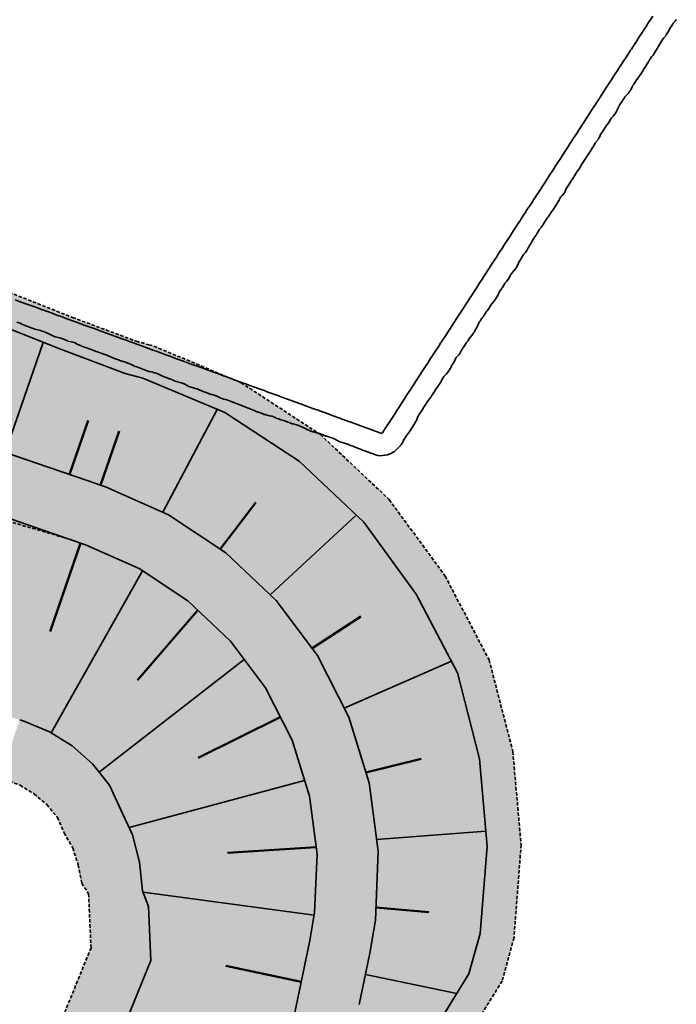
# Model space of a CAD drawing. Header units: metres. Extents: x 203098 to 221755, y 395694 to 403071.
# Tile 24 of 72: x 203808 to 203856, y 396013 to 396085. Entities that reach past the tile are written whole.
import ezdxf

# ---------------------------------------------------------------- set-up
doc = ezdxf.new("R2010")
doc.units = ezdxf.units.M
doc.linetypes.add('DASHED2', pattern=[0.375, 0.25, -0.125])
doc.layers.add('C3D-CORRIDOR', color=7, linetype='Continuous')
for name, color, linetype, lineweight in [('N-WA-GR-GRAS-V', 61, 'Continuous', 18), ('N-WA-GW-DIJK_KRUIN_BINNEN-G', 90, 'Continuous', 35), ('N-WA-GW-DIJK_KRUIN_BUITEN-G', 90, 'Continuous', 35), ('N-WA-GW-DIJK_TEEN_BINNEN-G', 90, 'Continuous', 35), ('N-WA-GW-DIJK_TEEN_BUITEN-G', 90, 'Continuous', 35), ('N-WA-GW-TALUD_KRUIN-G', 90, 'Continuous', 35), ('N-WA-GW-TALUD_TEEN-G', 90, 'Continuous', 35), ('N-WA-KG-ONDERHOUDGRENS_WATERSCHAP-G', 170, 'DASHED2', 35), ('N-WA-VH-VERHARDING_GRASBETONSTEEN-V', 75, 'Continuous', 18)]:
    doc.layers.add(name, color=color, linetype=linetype, lineweight=lineweight)

msp = doc.modelspace()

# ---------------------------------------------------------------- hatches: boundary and pattern name
at = {"layer": 'N-WA-GR-GRAS-V', "linetype": 'Continuous', "lineweight": 18}
for points in [[(203747.41, 396080.778), (203749.181, 396081.486), (203754.303, 396081.005), (203759.007, 396079.309), (203763.654, 396077.447), (203768.355, 396075.742), (203773.078, 396074.101), (203777.775, 396072.384), (203782.448, 396070.597), (203787.176, 396068.972), (203791.97, 396067.536), (203796.712, 396065.95), (203801.452, 396064.358), (203806.13, 396062.586), (203810.781, 396060.737), (203815.467, 396058.989), (203816.388, 396058.728), (203813.651, 396050.774), (203812.748, 396051.085), (203808.02, 396052.712), (203803.292, 396054.338), (203798.564, 396055.965), (203793.836, 396057.592), (203789.108, 396059.219), (203784.38, 396060.846), (203779.652, 396062.472), (203774.924, 396064.099), (203770.196, 396065.726), (203765.468, 396067.353), (203760.74, 396068.979), (203756.012, 396070.606), (203751.284, 396072.233), (203746.556, 396073.86), (203745.191, 396074.329), (203747.41, 396080.778)], [(203745.191, 396074.329), (203746.556, 396073.86), (203751.284, 396072.233), (203756.012, 396070.606), (203760.74, 396068.979), (203765.468, 396067.353), (203770.196, 396065.726), (203774.924, 396064.099), (203779.652, 396062.472), (203784.38, 396060.846), (203789.108, 396059.219), (203793.836, 396057.592), (203798.564, 396055.965), (203803.292, 396054.338), (203808.02, 396052.712), (203812.748, 396051.085), (203813.651, 396050.774), (203812.919, 396048.647), (203812.016, 396048.957), (203807.288, 396050.584), (203802.56, 396052.211), (203797.832, 396053.838), (203793.104, 396055.464), (203788.376, 396057.091), (203783.648, 396058.718), (203778.92, 396060.345), (203774.192, 396061.972), (203769.464, 396063.598), (203764.736, 396065.225), (203760.008, 396066.852), (203755.28, 396068.479), (203750.552, 396070.105), (203745.824, 396071.732), (203744.459, 396072.202), (203745.191, 396074.329)], [(203744.459, 396072.202), (203745.824, 396071.732), (203750.552, 396070.105), (203755.28, 396068.479), (203760.008, 396066.852), (203764.736, 396065.225), (203769.464, 396063.598), (203774.192, 396061.972), (203778.92, 396060.345), (203783.648, 396058.718), (203788.376, 396057.091), (203793.104, 396055.464), (203797.832, 396053.838), (203802.56, 396052.211), (203807.288, 396050.584), (203812.016, 396048.957), (203812.919, 396048.647), (203812.187, 396046.519), (203811.284, 396046.83), (203806.556, 396048.457), (203801.828, 396050.083), (203797.1, 396051.71), (203792.372, 396053.337), (203787.644, 396054.964), (203782.916, 396056.59), (203778.188, 396058.217), (203773.46, 396059.844), (203768.732, 396061.471), (203764.004, 396063.097), (203759.276, 396064.724), (203754.548, 396066.351), (203749.82, 396067.978), (203745.092, 396069.605), (203743.727, 396070.074), (203744.459, 396072.202)], [(203816.389, 396058.727), (203816.765, 396058.629), (203822.782, 396056.114), (203828.255, 396052.541), (203833.007, 396048.046), (203836.86, 396042.768), (203839.898, 396036.981), (203841.517, 396030.664), (203842.067, 396024.22), (203841.563, 396017.82), (203840.726, 396014.842), (203838.574, 396011.355), (203838.688, 396006.221), (203837.406, 396001.382), (203836.497, 395996.463), (203835.613, 395991.54), (203834.803, 395986.601), (203833.764, 395981.71), (203832.251, 395976.919), (203831.196, 395972.031), (203829.973, 395967.179), (203828.804, 395962.316), (203827.808, 395957.416), (203826.658, 395952.549), (203825.955, 395949.491), (203825.814, 395947.25), (203826.039, 395945.03), (203826.452, 395942.801), (203827.546, 395940.804), (203828.883, 395938.936), (203830.628, 395937.41), (203832.637, 395936.196), (203834.894, 395935.498), (203835.909, 395935.278), (203839.018, 395935.156), (203839.386, 395935.103), (203838.846, 395929.171), (203838.476, 395929.204), (203835.382, 395929.486), (203833.85, 395929.693), (203830.44, 395930.666), (203827.292, 395932.298), (203824.531, 395934.522), (203822.268, 395937.251), (203820.591, 395940.375), (203819.57, 395943.77), (203819.243, 395947.301), (203819.624, 395950.826), (203820.272, 395953.895), (203821.304, 395958.788), (203822.335, 395963.68), (203823.367, 395968.573), (203824.399, 395973.465), (203825.431, 395978.357), (203826.463, 395983.25), (203827.494, 395988.142), (203828.526, 395993.034), (203829.558, 395997.927), (203830.59, 396002.819), (203831.622, 396007.712), (203832.654, 396012.604), (203833.449, 396016.377), (203833.856, 396018.793), (203834.059, 396023.858), (203833.4, 396028.885), (203831.897, 396033.726), (203829.593, 396038.242), (203826.557, 396042.302), (203822.875, 396045.787), (203818.655, 396048.596), (203814.019, 396050.648), (203813.652, 396050.774), (203816.389, 396058.727)], [(203738.99, 396056.306), (203740.204, 396055.398), (203744.41, 396052.252), (203748.624, 396049.133), (203753.739, 396048.632), (203759.022, 396048.616), (203764.304, 396048.601), (203769.586, 396048.586), (203774.869, 396048.57), (203780.151, 396048.555), (203785.434, 396048.539), (203790.716, 396048.524), (203795.978, 396048.449), (203801.229, 396048.341), (203806.479, 396048.234), (203811.284, 396046.83), (203812.187, 396046.519), (203807.713, 396033.515), (203806.8, 396033.799), (203801.875, 396034.854), (203796.721, 396035.242), (203791.54, 396035.551), (203786.394, 396035.962), (203781.621, 396037.458), (203776.841, 396038.935), (203772.119, 396040.579), (203767.412, 396042.267), (203762.787, 396044.192), (203758.006, 396045.665), (203753.233, 396047.161), (203748.614, 396049.105), (203744.409, 396052.251), (203740.195, 396055.371), (203738.978, 396056.271), (203738.99, 396056.306)], [(203813.652, 396050.774), (203814.019, 396050.648), (203818.655, 396048.596), (203822.875, 396045.787), (203826.557, 396042.302), (203829.593, 396038.242), (203831.897, 396033.726), (203833.4, 396028.885), (203834.059, 396023.858), (203833.856, 396018.793), (203833.449, 396016.377), (203832.654, 396012.604), (203831.622, 396007.712), (203830.59, 396002.819), (203829.558, 395997.927), (203828.526, 395993.034), (203827.494, 395988.142), (203826.463, 395983.25), (203825.431, 395978.357), (203824.399, 395973.465), (203823.367, 395968.573), (203822.335, 395963.68), (203821.304, 395958.788), (203820.272, 395953.895), (203819.624, 395950.826), (203819.243, 395947.301), (203819.57, 395943.77), (203820.591, 395940.375), (203822.268, 395937.251), (203824.531, 395934.522), (203827.292, 395932.298), (203830.44, 395930.666), (203833.85, 395929.693), (203835.382, 395929.486), (203838.476, 395929.204), (203838.846, 395929.171), (203838.642, 395926.93), (203838.272, 395926.964), (203835.177, 395927.245), (203833.451, 395927.479), (203829.61, 395928.575), (203826.063, 395930.413), (203822.952, 395932.92), (203820.401, 395935.995), (203818.512, 395939.515), (203817.361, 395943.34), (203816.993, 395947.318), (203817.423, 395951.29), (203818.07, 395954.36), (203819.102, 395959.252), (203820.134, 395964.144), (203821.166, 395969.037), (203822.197, 395973.929), (203823.229, 395978.822), (203824.261, 395983.714), (203825.293, 395988.606), (203826.325, 395993.499), (203827.357, 395998.391), (203828.388, 396003.284), (203829.42, 396008.176), (203830.452, 396013.068), (203831.248, 396016.841), (203831.623, 396019.074), (203831.812, 396023.757), (203831.202, 396028.403), (203829.813, 396032.879), (203827.683, 396037.053), (203824.876, 396040.805), (203821.473, 396044.027), (203817.572, 396046.623), (203813.287, 396048.52), (203812.92, 396048.646), (203813.652, 396050.774)], [(203812.92, 396048.646), (203813.287, 396048.52), (203817.572, 396046.623), (203821.473, 396044.027), (203824.876, 396040.805), (203827.683, 396037.053), (203829.813, 396032.879), (203831.202, 396028.403), (203831.812, 396023.757), (203831.623, 396019.074), (203831.248, 396016.841), (203830.452, 396013.068), (203829.42, 396008.176), (203828.388, 396003.284), (203827.357, 395998.391), (203826.325, 395993.499), (203825.293, 395988.606), (203824.261, 395983.714), (203823.229, 395978.822), (203822.197, 395973.929), (203821.166, 395969.037), (203820.134, 395964.144), (203819.102, 395959.252), (203818.07, 395954.36), (203817.423, 395951.29), (203816.993, 395947.318), (203817.361, 395943.34), (203818.512, 395939.515), (203820.401, 395935.995), (203822.952, 395932.92), (203826.063, 395930.413), (203829.61, 395928.575), (203833.451, 395927.479), (203835.177, 395927.245), (203838.272, 395926.964), (203838.642, 395926.93), (203838.438, 395924.689), (203838.068, 395924.723), (203834.973, 395925.005), (203833.053, 395925.264), (203828.779, 395926.484), (203824.833, 395928.529), (203821.372, 395931.318), (203818.535, 395934.738), (203816.433, 395938.655), (203815.153, 395942.91), (203814.743, 395947.336), (203815.221, 395951.755), (203815.869, 395954.824), (203816.9, 395959.716), (203817.932, 395964.609), (203818.964, 395969.501), (203819.996, 395974.394), (203821.028, 395979.286), (203822.06, 395984.178), (203823.091, 395989.071), (203824.123, 395993.963), (203825.155, 395998.855), (203826.187, 396003.748), (203827.219, 396008.64), (203828.25, 396013.533), (203829.046, 396017.306), (203829.391, 396019.356), (203829.564, 396023.655), (203829.004, 396027.921), (203827.729, 396032.031), (203825.774, 396035.864), (203823.196, 396039.309), (203820.071, 396042.267), (203816.489, 396044.651), (203812.555, 396046.392), (203812.188, 396046.519), (203812.92, 396048.646)], [(203812.188, 396046.519), (203812.555, 396046.392), (203816.489, 396044.651), (203820.071, 396042.267), (203823.196, 396039.309), (203825.774, 396035.864), (203827.729, 396032.031), (203829.004, 396027.921), (203829.564, 396023.655), (203829.391, 396019.356), (203829.046, 396017.306), (203828.25, 396013.533), (203827.219, 396008.64), (203826.187, 396003.748), (203825.155, 395998.855), (203824.123, 395993.963), (203823.091, 395989.071), (203822.06, 395984.178), (203821.028, 395979.286), (203819.996, 395974.394), (203818.964, 395969.501), (203817.932, 395964.609), (203816.9, 395959.716), (203815.869, 395954.824), (203815.221, 395951.755), (203814.743, 395947.336), (203815.153, 395942.91), (203816.433, 395938.655), (203818.535, 395934.738), (203821.372, 395931.318), (203824.833, 395928.529), (203828.779, 395926.484), (203833.053, 395925.264), (203834.973, 395925.005), (203838.068, 395924.723), (203838.438, 395924.689), (203837.63, 395915.822), (203837.262, 395915.879), (203834.173, 395916.224), (203831.49, 395916.575), (203825.382, 395917.93), (203819.606, 395920.519), (203814.163, 395924.004), (203809.956, 395928.963), (203806.71, 395934.63), (203804.757, 395940.886), (203803.957, 395947.42), (203804.561, 395954.003), (203804.996, 395957.117), (203805.884, 395962.04), (203806.709, 395966.976), (203807.5, 395971.919), (203808.358, 395976.848), (203809.286, 395981.762), (203810.001, 395986.722), (203810.845, 395991.653), (203811.881, 395996.545), (203813.086, 396001.401), (203814.494, 396006.214), (203815.444, 396011.124), (203817.359, 396015.83), (203817.176, 396019.809), (203816.739, 396020.952), (203816.513, 396023.066), (203816.005, 396025.073), (203815.141, 396026.91), (203814.315, 396028.728), (203813.059, 396030.282), (203811.576, 396031.601), (203809.902, 396032.65), (203808.085, 396033.402), (203807.714, 396033.515), (203812.188, 396046.519)]]:
    msp.add_hatch(color=61, dxfattribs=at).paths.add_polyline_path(points, flags=0)
at = {"layer": 'N-WA-VH-VERHARDING_GRASBETONSTEEN-V', "linetype": 'Continuous', "lineweight": 18}
for points in [[(203748.224, 396083.142), (203749.994, 396083.85), (203755.116, 396083.369), (203759.82, 396081.673), (203764.467, 396079.811), (203769.168, 396078.106), (203773.891, 396076.465), (203778.588, 396074.748), (203783.261, 396072.961), (203787.99, 396071.336), (203792.783, 396069.9), (203797.525, 396068.314), (203802.265, 396066.722), (203806.943, 396064.95), (203811.595, 396063.101), (203816.281, 396061.353), (203817.201, 396061.092), (203816.388, 396058.728), (203815.467, 396058.989), (203810.781, 396060.737), (203806.13, 396062.586), (203801.452, 396064.358), (203796.712, 396065.95), (203791.97, 396067.536), (203787.176, 396068.972), (203782.448, 396070.597), (203777.775, 396072.384), (203773.078, 396074.101), (203768.355, 396075.742), (203763.654, 396077.447), (203759.007, 396079.309), (203754.303, 396081.005), (203749.181, 396081.486), (203747.41, 396080.778), (203748.224, 396083.142)], [(203817.202, 396061.091), (203817.579, 396060.993), (203823.985, 396058.306), (203829.812, 396054.497), (203834.874, 396049.709), (203838.983, 396044.089), (203842.213, 396037.923), (203843.959, 396031.199), (203844.564, 396024.333), (203844.043, 396017.508), (203843.173, 396014.326), (203841.021, 396010.839), (203841.134, 396005.705), (203839.852, 396000.866), (203838.943, 395995.948), (203838.059, 395991.024), (203837.249, 395986.085), (203836.211, 395981.194), (203834.697, 395976.403), (203833.642, 395971.516), (203832.419, 395966.663), (203831.251, 395961.8), (203830.255, 395956.9), (203829.104, 395952.033), (203828.401, 395948.975), (203828.314, 395947.23), (203828.493, 395945.508), (203828.762, 395943.757), (203829.62, 395942.2), (203830.638, 395940.717), (203831.994, 395939.504), (203833.559, 395938.52), (203835.337, 395937.959), (203836.136, 395937.768), (203839.245, 395937.646), (203839.613, 395937.592), (203839.386, 395935.103), (203839.018, 395935.156), (203835.909, 395935.278), (203834.894, 395935.498), (203832.637, 395936.196), (203830.628, 395937.41), (203828.883, 395938.936), (203827.546, 395940.804), (203826.452, 395942.801), (203826.039, 395945.03), (203825.814, 395947.25), (203825.955, 395949.491), (203826.658, 395952.549), (203827.808, 395957.416), (203828.804, 395962.316), (203829.973, 395967.179), (203831.196, 395972.031), (203832.251, 395976.919), (203833.764, 395981.71), (203834.803, 395986.601), (203835.613, 395991.54), (203836.497, 395996.463), (203837.406, 396001.382), (203838.688, 396006.221), (203838.574, 396011.355), (203840.726, 396014.842), (203841.563, 396017.82), (203842.067, 396024.22), (203841.517, 396030.664), (203839.898, 396036.981), (203836.86, 396042.768), (203833.007, 396048.046), (203828.255, 396052.541), (203822.782, 396056.114), (203816.765, 396058.629), (203816.389, 396058.727), (203817.202, 396061.091)], [(203807.714, 396033.515), (203808.085, 396033.402), (203809.902, 396032.65), (203811.576, 396031.601), (203813.059, 396030.282), (203814.315, 396028.728), (203815.141, 396026.91), (203816.005, 396025.073), (203816.513, 396023.066), (203816.739, 396020.952), (203817.176, 396019.809), (203817.359, 396015.83), (203815.444, 396011.124), (203814.494, 396006.214), (203813.086, 396001.401), (203811.881, 395996.545), (203810.845, 395991.653), (203810.001, 395986.722), (203809.286, 395981.762), (203808.358, 395976.848), (203807.5, 395971.919), (203806.709, 395966.976), (203805.884, 395962.04), (203804.996, 395957.117), (203804.561, 395954.003), (203803.957, 395947.42), (203804.757, 395940.886), (203806.71, 395934.63), (203809.956, 395928.963), (203814.163, 395924.004), (203819.606, 395920.519), (203825.382, 395917.93), (203831.49, 395916.575), (203834.173, 395916.224), (203837.262, 395915.879), (203837.63, 395915.822), (203837.221, 395911.341), (203836.854, 395911.398), (203833.765, 395911.743), (203830.693, 395912.146), (203823.721, 395913.748), (203817.147, 395916.75), (203811.004, 395920.799), (203806.223, 395926.45), (203802.552, 395932.909), (203800.34, 395940.026), (203799.457, 395947.455), (203800.158, 395954.931), (203800.593, 395958.046), (203801.481, 395962.968), (203802.306, 395967.904), (203803.097, 395972.848), (203803.955, 395977.777), (203804.883, 395982.691), (203805.597, 395987.65), (203806.442, 395992.582), (203807.478, 395997.474), (203808.683, 396002.329), (203810.091, 396007.143), (203811.04, 396012.052), (203812.956, 396016.758), (203812.773, 396020.738), (203812.274, 396021.515), (203812.018, 396022.863), (203811.609, 396024.109), (203810.973, 396025.215), (203810.495, 396026.349), (203809.699, 396027.289), (203808.772, 396028.081), (203807.737, 396028.706), (203806.621, 396029.147), (203806.25, 396029.26), (203807.714, 396033.515)]]:
    msp.add_hatch(color=75, dxfattribs=at).paths.add_polyline_path(points, flags=0)
msp.add_hatch(color=75, dxfattribs=at).paths.add_polyline_path([(203739.181, 396056.861), (203740.546, 396056.392), (203745.274, 396054.765), (203750.002, 396053.138), (203755.203, 396052.887), (203760.486, 396052.872), (203765.768, 396052.856), (203771.051, 396052.841), (203776.333, 396052.825), (203781.615, 396052.81), (203786.898, 396052.794), (203792.18, 396052.779), (203797.1, 396051.71), (203801.828, 396050.083), (203806.556, 396048.457), (203811.284, 396046.83), (203806.479, 396048.234), (203801.229, 396048.341), (203795.978, 396048.449), (203790.716, 396048.524), (203785.434, 396048.539), (203780.151, 396048.555), (203774.869, 396048.57), (203769.586, 396048.586), (203764.304, 396048.601), (203759.022, 396048.616), (203753.739, 396048.632), (203748.614, 396049.105), (203744.409, 396052.251), (203740.146, 396055.277), (203738.692, 396056.155), (203738.462, 396057.109)])

# ---------------------------------------------------------------- linework, layer by layer
at = {"layer": 'C3D-CORRIDOR', "color": 7, "linetype": 'Continuous', "lineweight": 35}
for p, q in [((203806.655, 396053.181, 16.25), (203809.438, 396061.271, 13.398)), ((203818.236, 396048.781, 16.25), (203822.237, 396056.342, 13.395)), ((203826.123, 396042.712, 16.25), (203832.448, 396048.575, 13.371)), ((203816.747, 396044.48, 16.25), (203810.022, 396032.575, 13.513)), ((203824.217, 396037.945, 16.25), (203813.554, 396029.669, 13.541)), ((203831.563, 396034.382, 16.25), (203839.456, 396037.822, 13.375)), ((203828.647, 396029.072, 16.25), (203815.759, 396025.596, 13.572)), ((203833.946, 396024.726, 16.25), (203841.973, 396025.325, 13.561)), ((203829.36, 396019.168, 16.25), (203816.777, 396020.852, 13.71)), ((203833.118, 396014.806, 16.25), (203839.83, 396013.39, 13.963))]:
    msp.add_line(p, q, dxfattribs=at)
at = {"layer": 'C3D-CORRIDOR', "color": 7, "linetype": 'Continuous', "lineweight": 50}
for p, q in [((203811.383, 396051.555, 16.25), (203812.749, 396055.524, 14.851)), ((203813.652, 396050.774, 16.25), (203815.021, 396054.751, 14.848)), ((203822.436, 396046.079, 16.25), (203825.061, 396049.496, 14.812)), ((203812.188, 396046.519, 16.25), (203809.951, 396040.017, 14.875)), ((203820.802, 396041.575, 16.25), (203816.362, 396036.434, 14.888)), ((203829.194, 396038.776, 16.25), (203832.775, 396041.118, 14.822)), ((203826.865, 396033.725, 16.25), (203820.821, 396030.717, 14.895)), ((203833.161, 396029.654, 16.25), (203837.211, 396030.657, 14.856)), ((203829.498, 396024.158, 16.25), (203822.975, 396023.732, 14.941)), ((203833.894, 396019.736, 16.25), (203837.775, 396019.371, 14.948)), ((203828.404, 396014.261, 16.25), (203822.864, 396015.43, 15.118))]:
    msp.add_line(p, q, dxfattribs=at)
at = {"layer": 'N-WA-GW-DIJK_KRUIN_BINNEN-G', "color": 90, "linetype": 'Continuous', "lineweight": 35}
msp.add_lwpolyline([(203806.556, 396048.457), (203811.284, 396046.83), (203812.187, 396046.519), (203811.284, 396046.83), (203806.556, 396048.457)], dxfattribs=at)
at = {"layer": 'N-WA-GW-DIJK_KRUIN_BINNEN-G', "color": 90, "linetype": 'Continuous', "lineweight": 35, "elevation": 16.25}
msp.add_lwpolyline([(203812.188, 396046.519), (203812.555, 396046.392), (203816.489, 396044.651), (203820.071, 396042.267), (203823.196, 396039.309), (203825.774, 396035.864), (203827.729, 396032.031), (203829.004, 396027.921), (203829.564, 396023.655), (203829.391, 396019.356), (203829.046, 396017.306), (203828.25, 396013.533), (203827.219, 396008.64)], dxfattribs=at)
at = {"layer": 'N-WA-GW-DIJK_KRUIN_BUITEN-G', "color": 90, "linetype": 'Continuous', "lineweight": 35, "elevation": 16.25}
for points in [[(203745.191, 396074.329), (203746.556, 396073.86), (203751.284, 396072.233), (203756.012, 396070.606), (203760.74, 396068.979), (203765.468, 396067.353), (203770.196, 396065.726), (203774.924, 396064.099), (203779.652, 396062.472), (203784.38, 396060.846), (203789.108, 396059.219), (203793.836, 396057.592), (203798.564, 396055.965), (203803.292, 396054.338), (203808.02, 396052.712), (203812.748, 396051.085), (203813.651, 396050.774)], [(203813.652, 396050.774), (203814.019, 396050.648), (203818.655, 396048.596), (203822.875, 396045.787), (203826.557, 396042.302), (203829.593, 396038.242), (203831.897, 396033.726), (203833.4, 396028.885), (203834.059, 396023.858), (203833.856, 396018.793), (203833.449, 396016.377), (203832.654, 396012.604)]]:
    msp.add_lwpolyline(points, dxfattribs=at)
at = {"layer": 'N-WA-GW-DIJK_TEEN_BINNEN-G', "color": 90, "linetype": 'Continuous', "lineweight": 35, "elevation": 13.5}
msp.add_lwpolyline([(203807.714, 396033.515), (203808.085, 396033.402), (203809.902, 396032.65), (203811.576, 396031.601), (203813.059, 396030.282), (203814.315, 396028.728), (203815.141, 396026.91), (203816.005, 396025.073), (203816.513, 396023.066), (203816.739, 396020.952), (203817.176, 396019.809), (203817.359, 396015.83), (203815.444, 396011.124)], dxfattribs=at)
at = {"layer": 'N-WA-GW-DIJK_TEEN_BUITEN-G', "color": 90, "linetype": 'Continuous', "lineweight": 35}
for points, elevation in [([(203747.41, 396080.778), (203749.181, 396081.486), (203754.303, 396081.005), (203759.007, 396079.309), (203763.654, 396077.447), (203768.355, 396075.742), (203773.078, 396074.101), (203777.775, 396072.384), (203782.448, 396070.597), (203787.176, 396068.972), (203791.97, 396067.536), (203796.712, 396065.95), (203801.452, 396064.358), (203806.13, 396062.586), (203810.781, 396060.737), (203815.467, 396058.989), (203816.388, 396058.728)], 13.977), ([(203816.389, 396058.727), (203816.765, 396058.629), (203822.782, 396056.114), (203828.255, 396052.541), (203833.007, 396048.046), (203836.86, 396042.768), (203839.898, 396036.981), (203841.517, 396030.664), (203842.067, 396024.22), (203841.563, 396017.82), (203840.726, 396014.842), (203838.574, 396011.355)], 13.446)]:
    msp.add_lwpolyline(points, dxfattribs=dict(at, elevation=elevation))
at = {"layer": 'N-WA-GW-TALUD_KRUIN-G'}
msp.add_polyline3d([(203854.242, 396085.258, 14.157), (203854.045, 396084.955, 14.155), (203853.912, 396084.75, 14.158), (203853.848, 396084.652, 14.161), (203853.75, 396084.5, 14.148), (203853.652, 396084.348, 14.134), (203853.588, 396084.25, 14.134), (203853.455, 396084.045, 14.132), (203853.25, 396083.729, 14.13), (203853.062, 396083.438, 14.122), (203852.94, 396083.25, 14.113), (203852.865, 396083.135, 14.105), (203852.75, 396082.958, 14.102), (203852.668, 396082.832, 14.101), (203852.615, 396082.75, 14.102), (203852.472, 396082.528, 14.107), (203852.275, 396082.225, 14.103), (203852.25, 396082.187, 14.106), (203852.078, 396081.922, 14.117), (203851.967, 396081.75, 14.113), (203851.75, 396081.416, 14.112), (203851.643, 396081.25, 14.117), (203851.488, 396081.012, 14.113), (203851.291, 396080.709, 14.125), (203851.25, 396080.645, 14.122), (203851.095, 396080.405, 14.115), (203850.994, 396080.25, 14.113), (203850.898, 396080.102, 14.117), (203850.75, 396079.874, 14.109), (203850.701, 396079.799, 14.109), (203850.67, 396079.75, 14.11), (203850.505, 396079.495, 14.129), (203850.346, 396079.25, 14.14), (203850.308, 396079.192, 14.14), (203850.25, 396079.103, 14.144), (203850.111, 396078.889, 14.147), (203850.021, 396078.75, 14.141), (203849.915, 396078.585, 14.127), (203849.75, 396078.332, 14.122), (203849.697, 396078.25, 14.123), (203849.599, 396078.099, 14.119), (203849.373, 396077.75, 14.116), (203849.25, 396077.561, 14.116), (203849.128, 396077.372, 14.123), (203849.049, 396077.25, 14.124), (203848.931, 396077.069, 14.129), (203848.734, 396076.766, 14.117), (203848.724, 396076.75, 14.117), (203848.538, 396076.462, 14.128), (203848.4, 396076.25, 14.136), (203848.341, 396076.159, 14.138), (203848.25, 396076.019, 14.139), (203848.144, 396075.856, 14.138), (203848.076, 396075.75, 14.139), (203847.948, 396075.552, 14.141), (203847.752, 396075.25, 14.149), (203847.554, 396074.946, 14.167), (203847.427, 396074.75, 14.167), (203847.358, 396074.642, 14.168), (203847.25, 396074.477, 14.173), (203847.161, 396074.339, 14.178), (203847.103, 396074.25, 14.179), (203846.964, 396074.036, 14.184), (203846.767, 396073.733, 14.194), (203846.75, 396073.706, 14.193), (203846.571, 396073.429, 14.194), (203846.455, 396073.25, 14.216), (203846.374, 396073.126, 14.225), (203846.25, 396072.935, 14.217), (203846.177, 396072.823, 14.211), (203846.13, 396072.75, 14.213), (203845.981, 396072.519, 14.228), (203845.784, 396072.216, 14.237), (203845.75, 396072.164, 14.236), (203845.587, 396071.913, 14.233), (203845.482, 396071.75, 14.225), (203845.391, 396071.609, 14.221), (203845.25, 396071.393, 14.215), (203845.194, 396071.306, 14.216), (203845.158, 396071.25, 14.215), (203844.997, 396071.003, 14.219), (203844.833, 396070.75, 14.22), (203844.801, 396070.699, 14.222), (203844.75, 396070.622, 14.222), (203844.604, 396070.396, 14.216), (203844.509, 396070.25, 14.222), (203844.407, 396070.093, 14.227), (203844.25, 396069.851, 14.229), (203844.185, 396069.75, 14.232), (203844.014, 396069.486, 14.237), (203843.861, 396069.25, 14.249), (203843.75, 396069.08, 14.253), (203843.536, 396068.75, 14.244), (203843.424, 396068.576, 14.229), (203843.227, 396068.273, 14.251), (203843.212, 396068.25, 14.252), (203843.03, 396067.97, 14.248), (203842.888, 396067.75, 14.259), (203842.834, 396067.666, 14.26), (203842.75, 396067.538, 14.253), (203842.637, 396067.363, 14.236), (203842.564, 396067.25, 14.24), (203842.44, 396067.06, 14.238), (203842.244, 396066.756, 14.237), (203842.047, 396066.453, 14.208), (203841.915, 396066.25, 14.223), (203841.85, 396066.15, 14.223), (203841.75, 396065.995, 14.226), (203841.653, 396065.847, 14.225), (203841.591, 396065.75, 14.229), (203841.457, 396065.543, 14.24), (203841.26, 396065.24, 14.234), (203841.25, 396065.224, 14.233), (203841.063, 396064.937, 14.213), (203840.942, 396064.75, 14.208), (203840.75, 396064.453, 14.199), (203840.618, 396064.25, 14.194), (203840.473, 396064.027, 14.197), (203840.277, 396063.723, 14.195), (203840.25, 396063.682, 14.197), (203840.08, 396063.42, 14.203), (203839.97, 396063.25, 14.207), (203839.883, 396063.117, 14.2), (203839.75, 396062.911, 14.199), (203839.686, 396062.814, 14.194), (203839.645, 396062.75, 14.196), (203839.49, 396062.51, 14.185), (203839.321, 396062.25, 14.179), (203839.293, 396062.207, 14.179), (203839.25, 396062.14, 14.175), (203839.096, 396061.904, 14.171), (203838.997, 396061.75, 14.17), (203838.9, 396061.6, 14.17), (203838.75, 396061.369, 14.174), (203838.703, 396061.297, 14.174), (203838.673, 396061.25, 14.17), (203838.506, 396060.994, 14.158), (203838.348, 396060.75, 14.164), (203838.31, 396060.69, 14.164), (203838.25, 396060.598, 14.164), (203838.113, 396060.387, 14.165), (203838.024, 396060.25, 14.169), (203837.916, 396060.084, 14.171), (203837.75, 396059.827, 14.164), (203837.7, 396059.75, 14.16), (203837.523, 396059.477, 14.147), (203837.376, 396059.25, 14.147), (203837.326, 396059.174, 14.144), (203837.25, 396059.056, 14.144), (203837.129, 396058.871, 14.144), (203837.051, 396058.75, 14.143), (203836.933, 396058.567, 14.147), (203836.736, 396058.264, 14.139), (203836.727, 396058.25, 14.138), (203836.539, 396057.961, 14.122), (203836.403, 396057.75, 14.123), (203836.343, 396057.657, 14.125), (203836.25, 396057.514, 14.121), (203836.146, 396057.354, 14.114), (203836.079, 396057.25, 14.117), (203835.949, 396057.051, 14.127), (203835.754, 396056.75, 14.115), (203835.556, 396056.444, 14.156), (203835.43, 396056.25, 14.159), (203835.25, 396055.972, 14.161), (203835.106, 396055.75, 14.16), (203834.966, 396055.534, 14.157), (203834.769, 396055.231, 14.15), (203834.75, 396055.201, 14.15), (203834.572, 396054.928, 14.156), (203834.457, 396054.75, 14.157), (203834.376, 396054.624, 14.159), (203834.337, 396054.565, 14.156), (203834.25, 396054.597, 14.155), (203833.829, 396054.75, 14.146), (203833.75, 396054.779, 14.144), (203833.405, 396054.905, 14.164), (203833.25, 396054.961, 14.163), (203832.917, 396055.083, 14.156), (203832.75, 396055.144, 14.152), (203832.458, 396055.25, 14.15), (203832.25, 396055.326, 14.149), (203832.13, 396055.37, 14.149), (203831.75, 396055.508, 14.155), (203831.343, 396055.657, 14.145), (203831.25, 396055.691, 14.144), (203831.087, 396055.75, 14.147), (203830.75, 396055.873, 14.156), (203830.556, 396055.944, 14.156), (203830.25, 396056.055, 14.16), (203829.75, 396056.238, 14.171), (203829.716, 396056.25, 14.169), (203829.25, 396056.42, 14.145), (203828.982, 396056.518, 14.141), (203828.75, 396056.602, 14.144), (203828.345, 396056.75, 14.154), (203828.25, 396056.785, 14.158), (203828.195, 396056.805, 14.157), (203827.75, 396056.967, 14.157), (203827.408, 396057.092, 14.167), (203827.25, 396057.149, 14.169), (203826.974, 396057.25, 14.174), (203826.75, 396057.332, 14.176), (203826.621, 396057.379, 14.183), (203826.25, 396057.514, 14.183), (203825.834, 396057.666, 14.169), (203825.75, 396057.697, 14.168), (203825.603, 396057.75, 14.17), (203825.25, 396057.879, 14.17), (203825.047, 396057.953, 14.17), (203824.75, 396058.061, 14.169), (203824.25, 396058.244, 14.185), (203824.232, 396058.25, 14.184), (203823.75, 396058.426, 14.169), (203823.473, 396058.527, 14.169), (203823.25, 396058.608, 14.178), (203822.861, 396058.75, 14.173), (203822.75, 396058.791, 14.174), (203822.686, 396058.814, 14.175), (203822.25, 396058.973, 14.193), (203821.899, 396059.101, 14.197), (203821.75, 396059.155, 14.199), (203821.49, 396059.25, 14.194), (203821.25, 396059.338, 14.192), (203821.112, 396059.388, 14.194), (203820.75, 396059.52, 14.206), (203820.325, 396059.675, 14.204), (203820.25, 396059.702, 14.205), (203820.119, 396059.75, 14.204), (203819.75, 396059.885, 14.203), (203819.538, 396059.962, 14.199), (203819.25, 396060.067, 14.192), (203818.751, 396060.249, 14.184), (203818.383, 396060.383, 14.179), (203818.25, 396060.432, 14.181), (203818.017, 396060.517, 14.185), (203817.75, 396060.614, 14.2), (203817.377, 396060.75, 14.206), (203817.25, 396060.796, 14.207), (203817.177, 396060.823, 14.21), (203816.75, 396060.979, 14.221), (203816.39, 396061.11, 14.22), (203816.25, 396061.161, 14.224), (203816.006, 396061.25, 14.224), (203815.75, 396061.344, 14.225), (203815.603, 396061.397, 14.225), (203815.25, 396061.526, 14.226), (203814.816, 396061.684, 14.213), (203814.75, 396061.708, 14.212), (203814.635, 396061.75, 14.208), (203814.25, 396061.891, 14.199), (203814.029, 396061.971, 14.196), (203813.75, 396062.073, 14.201), (203813.25, 396062.255, 14.193), (203812.75, 396062.438, 14.189), (203812.455, 396062.545, 14.174), (203812.25, 396062.62, 14.161), (203811.893, 396062.75, 14.16), (203811.75, 396062.802, 14.159), (203811.668, 396062.832, 14.158), (203811.25, 396062.985, 14.15), (203810.881, 396063.119, 14.151), (203810.75, 396063.167, 14.148), (203810.522, 396063.25, 14.143), (203810.25, 396063.349, 14.138), (203810.094, 396063.406, 14.128), (203809.75, 396063.532, 14.12), (203809.307, 396063.693, 14.13), (203809.25, 396063.714, 14.128), (203809.152, 396063.75, 14.129), (203808.75, 396063.896, 14.125), (203808.52, 396063.98, 14.109), (203808.25, 396064.079, 14.091), (203807.758, 396064.258, 14.097), (203807.392, 396064.392, 14.096)], dxfattribs=at)
at = {"layer": 'N-WA-GW-TALUD_TEEN-G'}
msp.add_polyline3d([(203855.971, 396084.999, 13.376), (203855.885, 396084.891, 13.381), (203855.76, 396084.75, 13.388), (203855.756, 396084.744, 13.388), (203855.75, 396084.737, 13.388), (203855.737, 396084.719, 13.387), (203855.559, 396084.441, 13.382), (203855.543, 396084.414, 13.382), (203855.445, 396084.25, 13.377), (203855.388, 396084.112, 13.362), (203855.373, 396084.094, 13.363), (203855.25, 396083.921, 13.371), (203855.234, 396083.893, 13.37), (203855.19, 396083.81, 13.369), (203855.178, 396083.789, 13.368), (203855.145, 396083.75, 13.368), (203855.062, 396083.649, 13.366), (203854.966, 396083.534, 13.363), (203854.946, 396083.509, 13.363), (203854.883, 396083.41, 13.362), (203854.78, 396083.25, 13.36), (203854.769, 396083.231, 13.359), (203854.751, 396083.205, 13.36), (203854.75, 396083.203, 13.36), (203854.579, 396082.921, 13.353), (203854.559, 396082.88, 13.35), (203854.493, 396082.75, 13.339), (203854.402, 396082.598, 13.332), (203854.389, 396082.577, 13.331), (203854.265, 396082.391, 13.323), (203854.25, 396082.369, 13.322), (203854.195, 396082.305, 13.323), (203854.179, 396082.283, 13.323), (203854.157, 396082.25, 13.322), (203854.058, 396082.11, 13.323), (203853.989, 396082.011, 13.323), (203853.973, 396081.986, 13.323), (203853.922, 396081.903, 13.323), (203853.832, 396081.75, 13.323), (203853.79, 396081.674, 13.322), (203853.75, 396081.611, 13.321), (203853.589, 396081.373, 13.32), (203853.569, 396081.332, 13.32), (203853.524, 396081.25, 13.32), (203853.413, 396081.087, 13.329), (203853.401, 396081.064, 13.329), (203853.286, 396080.895, 13.327), (203853.25, 396080.838, 13.326), (203853.214, 396080.786, 13.327), (203853.189, 396080.75, 13.328), (203853.056, 396080.569, 13.334), (203853.006, 396080.494, 13.336), (203852.95, 396080.402, 13.338), (203852.84, 396080.25, 13.34), (203852.8, 396080.2, 13.342), (203852.785, 396080.171, 13.34), (203852.75, 396080.088, 13.335), (203852.641, 396079.859, 13.328), (203852.63, 396079.84, 13.327), (203852.585, 396079.779, 13.327), (203852.565, 396079.75, 13.326), (203852.433, 396079.567, 13.326), (203852.414, 396079.55, 13.329), (203852.276, 396079.419, 13.349), (203852.25, 396079.392, 13.353), (203852.19, 396079.31, 13.359), (203852.171, 396079.277, 13.358), (203852.152, 396079.25, 13.358), (203852.024, 396079.047, 13.349), (203851.998, 396079.002, 13.348), (203851.973, 396078.974, 13.35), (203851.936, 396078.929, 13.355), (203851.813, 396078.75, 13.372), (203851.791, 396078.709, 13.372), (203851.776, 396078.671, 13.371), (203851.75, 396078.619, 13.37), (203851.654, 396078.402, 13.36), (203851.635, 396078.365, 13.358), (203851.62, 396078.341, 13.358), (203851.571, 396078.25, 13.358), (203851.57, 396078.247, 13.358), (203851.454, 396078.046, 13.354), (203851.441, 396078.027, 13.355), (203851.332, 396077.9, 13.359), (203851.25, 396077.815, 13.363), (203851.219, 396077.781, 13.363), (203851.198, 396077.753, 13.362), (203851.196, 396077.75, 13.362), (203851.042, 396077.494, 13.353), (203851.029, 396077.471, 13.352), (203850.989, 396077.412, 13.353), (203850.879, 396077.27, 13.356), (203850.865, 396077.25, 13.357), (203850.817, 396077.183, 13.358), (203850.75, 396077.075, 13.355), (203850.647, 396076.924, 13.356), (203850.619, 396076.881, 13.356), (203850.543, 396076.75, 13.353), (203850.528, 396076.732, 13.354), (203850.422, 396076.578, 13.363), (203850.406, 396076.543, 13.361), (203850.341, 396076.412, 13.354), (203850.264, 396076.25, 13.346), (203850.26, 396076.24, 13.346), (203850.25, 396076.226, 13.346), (203850.244, 396076.217, 13.346), (203850.038, 396075.962, 13.352), (203850.017, 396075.934, 13.352), (203850.007, 396075.918, 13.352), (203849.912, 396075.75, 13.353), (203849.853, 396075.647, 13.354), (203849.837, 396075.62, 13.354), (203849.75, 396075.468, 13.355), (203849.709, 396075.401, 13.356), (203849.649, 396075.311, 13.358), (203849.608, 396075.25, 13.359), (203849.557, 396075.171, 13.36), (203849.446, 396075.011, 13.362), (203849.377, 396074.906, 13.363), (203849.322, 396074.822, 13.364), (203849.273, 396074.75, 13.366), (203849.25, 396074.714, 13.366), (203849.247, 396074.71, 13.367), (203849.066, 396074.434, 13.375), (203849.05, 396074.408, 13.375), (203848.965, 396074.25, 13.377), (203848.889, 396074.111, 13.379), (203848.875, 396074.089, 13.38), (203848.75, 396073.921, 13.387), (203848.735, 396073.902, 13.388), (203848.674, 396073.826, 13.393), (203848.659, 396073.799, 13.392), (203848.632, 396073.75, 13.392), (203848.559, 396073.628, 13.392), (203848.491, 396073.509, 13.393), (203848.476, 396073.486, 13.394), (203848.414, 396073.4, 13.398), (203848.31, 396073.25, 13.404), (203848.287, 396073.213, 13.405), (203848.271, 396073.188, 13.405), (203848.25, 396073.154, 13.406), (203848.105, 396072.895, 13.404), (203848.091, 396072.874, 13.405), (203848.072, 396072.848, 13.406), (203847.998, 396072.75, 13.41), (203847.902, 396072.598, 13.41), (203847.888, 396072.575, 13.41), (203847.807, 396072.373, 13.41), (203847.75, 396072.253, 13.41), (203847.749, 396072.251, 13.41), (203847.748, 396072.25, 13.41), (203847.741, 396072.239, 13.41), (203847.579, 396072.073, 13.425), (203847.503, 396071.997, 13.432), (203847.485, 396071.975, 13.432), (203847.442, 396071.9, 13.432), (203847.364, 396071.75, 13.433), (203847.328, 396071.672, 13.432), (203847.317, 396071.653, 13.432), (203847.25, 396071.55, 13.435), (203847.136, 396071.364, 13.437), (203847.126, 396071.346, 13.437), (203847.094, 396071.292, 13.436), (203847.067, 396071.25, 13.435), (203846.944, 396071.056, 13.431), (203846.933, 396071.04, 13.431), (203846.816, 396070.885, 13.429), (203846.75, 396070.79, 13.429), (203846.732, 396070.768, 13.429), (203846.722, 396070.75, 13.429), (203846.72, 396070.747, 13.429), (203846.576, 396070.533, 13.425), (203846.535, 396070.465, 13.424), (203846.521, 396070.446, 13.425), (203846.48, 396070.393, 13.428), (203846.375, 396070.25, 13.434), (203846.326, 396070.174, 13.436), (203846.311, 396070.151, 13.436), (203846.25, 396070.055, 13.436), (203846.153, 396069.894, 13.433), (203846.137, 396069.863, 13.433), (203846.124, 396069.841, 13.434), (203846.07, 396069.766, 13.436), (203846.057, 396069.75, 13.436), (203845.918, 396069.582, 13.444), (203845.899, 396069.556, 13.444), (203845.813, 396069.404, 13.445), (203845.75, 396069.299, 13.446), (203845.732, 396069.268, 13.446), (203845.721, 396069.25, 13.446), (203845.717, 396069.243, 13.446), (203845.661, 396069.161, 13.448), (203845.557, 396069.003, 13.45), (203845.495, 396068.9, 13.452), (203845.399, 396068.75, 13.454), (203845.341, 396068.659, 13.455), (203845.326, 396068.635, 13.455), (203845.25, 396068.498, 13.456), (203845.193, 396068.386, 13.454), (203845.165, 396068.335, 13.453), (203845.117, 396068.25, 13.453), (203845.095, 396068.208, 13.452), (203844.977, 396068.023, 13.446), (203844.877, 396067.881, 13.445), (203844.766, 396067.75, 13.444), (203844.759, 396067.741, 13.444), (203844.75, 396067.733, 13.445), (203844.739, 396067.723, 13.445), (203844.562, 396067.438, 13.463), (203844.551, 396067.415, 13.462), (203844.537, 396067.391, 13.462), (203844.445, 396067.25, 13.46), (203844.374, 396067.126, 13.455), (203844.363, 396067.105, 13.453), (203844.266, 396066.856, 13.438), (203844.25, 396066.823, 13.436), (203844.227, 396066.773, 13.433), (203844.222, 396066.766, 13.433), (203844.208, 396066.75, 13.433), (203844.126, 396066.645, 13.433), (203843.999, 396066.501, 13.432), (203843.985, 396066.489, 13.433), (203843.909, 396066.378, 13.438), (203843.806, 396066.25, 13.445), (203843.78, 396066.22, 13.447), (203843.768, 396066.199, 13.447), (203843.75, 396066.167, 13.445), (203843.609, 396065.891, 13.429), (203843.6, 396065.877, 13.429), (203843.488, 396065.75, 13.428), (203843.378, 396065.622, 13.426), (203843.359, 396065.602, 13.426), (203843.25, 396065.396, 13.43), (203843.246, 396065.387, 13.43), (203843.193, 396065.307, 13.43), (203843.179, 396065.288, 13.431), (203843.152, 396065.25, 13.433), (203843.076, 396065.135, 13.435), (203842.989, 396065.011, 13.438), (203842.976, 396064.989, 13.437), (203842.924, 396064.885, 13.435), (203842.859, 396064.75, 13.432), (203842.822, 396064.678, 13.431), (203842.815, 396064.662, 13.43), (203842.75, 396064.559, 13.427), (203842.63, 396064.37, 13.423), (203842.621, 396064.358, 13.423), (203842.609, 396064.343, 13.423), (203842.532, 396064.25, 13.423), (203842.405, 396064.095, 13.422), (203842.391, 396064.076, 13.422), (203842.273, 396063.887, 13.415), (203842.25, 396063.85, 13.413), (203842.212, 396063.788, 13.411), (203842.181, 396063.75, 13.412), (203842.066, 396063.6, 13.415), (203841.995, 396063.505, 13.416), (203841.928, 396063.401, 13.414), (203841.843, 396063.25, 13.41), (203841.806, 396063.194, 13.411), (203841.79, 396063.173, 13.413), (203841.75, 396063.122, 13.415), (203841.592, 396062.908, 13.422), (203841.574, 396062.882, 13.422), (203841.55, 396062.84, 13.423), (203841.494, 396062.75, 13.424), (203841.417, 396062.583, 13.414), (203841.406, 396062.56, 13.413), (203841.315, 396062.378, 13.406), (203841.25, 396062.283, 13.401), (203841.237, 396062.263, 13.4), (203841.229, 396062.25, 13.4), (203841.226, 396062.246, 13.399), (203841.108, 396062.031, 13.39), (203841.053, 396061.947, 13.386), (203841.043, 396061.934, 13.386), (203841.006, 396061.868, 13.385), (203840.917, 396061.75, 13.385), (203840.842, 396061.658, 13.386), (203840.83, 396061.641, 13.386), (203840.75, 396061.52, 13.384), (203840.659, 396061.382, 13.381), (203840.643, 396061.357, 13.381), (203840.632, 396061.339, 13.381), (203840.582, 396061.277, 13.382), (203840.563, 396061.25, 13.382), (203840.436, 396061.064, 13.38), (203840.422, 396061.044, 13.381), (203840.318, 396060.893, 13.382), (203840.25, 396060.792, 13.383), (203840.233, 396060.767, 13.383), (203840.224, 396060.75, 13.383), (203840.22, 396060.744, 13.383), (203840.091, 396060.5, 13.375), (203840.057, 396060.443, 13.373), (203840.044, 396060.427, 13.374), (203840.005, 396060.386, 13.377), (203839.881, 396060.25, 13.384), (203839.821, 396060.179, 13.386), (203839.803, 396060.153, 13.385), (203839.75, 396060.048, 13.381), (203839.674, 396059.891, 13.374), (203839.652, 396059.848, 13.372), (203839.638, 396059.829, 13.372), (203839.579, 396059.75, 13.376), (203839.573, 396059.74, 13.376), (203839.451, 396059.549, 13.376), (203839.439, 396059.527, 13.375), (203839.366, 396059.379, 13.369), (203839.298, 396059.25, 13.364), (203839.279, 396059.221, 13.365), (203839.269, 396059.206, 13.365), (203839.25, 396059.182, 13.366), (203839.081, 396058.964, 13.371), (203839.06, 396058.94, 13.372), (203839.02, 396058.894, 13.373), (203838.897, 396058.75, 13.378), (203838.832, 396058.668, 13.379), (203838.814, 396058.64, 13.377), (203838.75, 396058.52, 13.372), (203838.687, 396058.4, 13.365), (203838.655, 396058.345, 13.362), (203838.638, 396058.323, 13.362), (203838.589, 396058.25, 13.363), (203838.561, 396058.207, 13.363), (203838.455, 396058.045, 13.363), (203838.438, 396058.022, 13.364), (203838.355, 396057.905, 13.366), (203838.256, 396057.75, 13.369), (203838.253, 396057.747, 13.369), (203838.25, 396057.74, 13.369), (203838.239, 396057.72, 13.369), (203838.055, 396057.445, 13.363), (203838.039, 396057.419, 13.362), (203838.03, 396057.405, 13.362), (203837.924, 396057.25, 13.355), (203837.851, 396057.149, 13.352), (203837.83, 396057.124, 13.353), (203837.75, 396057.012, 13.357), (203837.684, 396056.919, 13.36), (203837.642, 396056.858, 13.362), (203837.624, 396056.827, 13.362), (203837.571, 396056.75, 13.361), (203837.531, 396056.684, 13.358), (203837.446, 396056.554, 13.352), (203837.424, 396056.525, 13.352), (203837.362, 396056.418, 13.352), (203837.273, 396056.25, 13.352), (203837.25, 396056.209, 13.353), (203837.249, 396056.208, 13.353), (203837.024, 396055.927, 13.359), (203836.953, 396055.75, 13.362), (203836.896, 396055.604, 13.363), (203836.889, 396055.58, 13.362), (203836.773, 396055.379, 13.358), (203836.75, 396055.338, 13.357), (203836.719, 396055.281, 13.355), (203836.698, 396055.25, 13.356), (203836.603, 396055.095, 13.355), (203836.525, 396054.975, 13.354), (203836.463, 396054.87, 13.351), (203836.39, 396054.75, 13.347), (203836.331, 396054.669, 13.349), (203836.322, 396054.655, 13.348), (203836.25, 396054.545, 13.346), (203836.12, 396054.38, 13.353), (203836.108, 396054.362, 13.352), (203836.091, 396054.332, 13.351), (203836.047, 396054.25, 13.349), (203835.926, 396054.074, 13.355), (203835.916, 396054.056, 13.355), (203835.813, 396053.871, 13.349), (203835.75, 396053.755, 13.345), (203835.748, 396053.752, 13.345), (203835.747, 396053.75, 13.345), (203835.739, 396053.74, 13.346), (203835.691, 396053.687, 13.349), (203835.509, 396053.491, 13.361), (203835.509, 396053.491, 13.361), (203835.25, 396053.25, 13.356), (203835.25, 396053.25, 13.356), (203835.25, 396053.25, 13.356), (203835.25, 396053.25, 13.356), (203835.25, 396053.25, 13.356), (203834.93, 396053.07, 13.352), (203834.93, 396053.07, 13.352), (203834.75, 396053.01, 13.352), (203834.75, 396053.01, 13.352), (203834.53, 396052.97, 13.353), (203834.53, 396052.97, 13.353), (203834.25, 396052.932, 13.338), (203834.25, 396052.932, 13.338), (203834.044, 396052.956, 13.338), (203834.044, 396052.956, 13.338), (203833.78, 396053.038, 13.343), (203833.78, 396053.038, 13.343), (203833.75, 396053.051, 13.344), (203833.693, 396053.07, 13.343), (203833.603, 396053.103, 13.341), (203833.271, 396053.219, 13.331), (203833.25, 396053.226, 13.33), (203833.197, 396053.25, 13.332), (203833.193, 396053.252, 13.332), (203832.847, 396053.374, 13.35), (203832.75, 396053.424, 13.356), (203832.696, 396053.442, 13.354), (203832.482, 396053.518, 13.349), (203832.364, 396053.565, 13.349), (203832.25, 396053.612, 13.348), (203832.199, 396053.633, 13.348), (203831.909, 396053.744, 13.348), (203831.892, 396053.75, 13.348), (203831.75, 396053.804, 13.348), (203831.701, 396053.82, 13.347), (203831.67, 396053.83, 13.347), (203831.58, 396053.859, 13.345), (203831.25, 396053.956, 13.339), (203831.193, 396053.982, 13.342), (203830.818, 396054.182, 13.363), (203830.808, 396054.188, 13.363), (203830.75, 396054.216, 13.366), (203830.717, 396054.23, 13.366), (203830.654, 396054.25, 13.366), (203830.552, 396054.281, 13.365), (203830.25, 396054.365, 13.361), (203830.206, 396054.382, 13.363), (203830.052, 396054.448, 13.367), (203830.016, 396054.462, 13.368), (203829.75, 396054.559, 13.371), (203829.709, 396054.572, 13.37), (203829.319, 396054.681, 13.363), (203829.25, 396054.703, 13.363), (203829.195, 396054.717, 13.361), (203829.162, 396054.73, 13.36), (203829.113, 396054.75, 13.358), (203828.75, 396054.904, 13.35), (203828.706, 396054.929, 13.352), (203828.449, 396055.054, 13.363), (203828.444, 396055.056, 13.363), (203828.25, 396055.142, 13.373), (203828.221, 396055.151, 13.372), (203827.876, 396055.25, 13.367), (203827.806, 396055.271, 13.367), (203827.75, 396055.285, 13.366), (203827.707, 396055.296, 13.365), (203827.702, 396055.298, 13.365), (203827.653, 396055.318, 13.366), (203827.25, 396055.476, 13.371), (203827.212, 396055.491, 13.371), (203826.916, 396055.584, 13.373), (203826.864, 396055.6, 13.373), (203826.75, 396055.637, 13.373), (203826.705, 396055.655, 13.374), (203826.462, 396055.75, 13.381), (203826.432, 396055.762, 13.382), (203826.25, 396055.834, 13.387), (203826.208, 396055.845, 13.385), (203826.07, 396055.867, 13.378), (203825.909, 396055.909, 13.37), (203825.75, 396055.955, 13.365), (203825.689, 396055.977, 13.365), (203825.542, 396056.042, 13.365), (203825.274, 396056.131, 13.352), (203825.25, 396056.137, 13.351), (203825.189, 396056.157, 13.349), (203825.164, 396056.164, 13.348), (203825.043, 396056.214, 13.352), (203824.96, 396056.25, 13.355), (203824.75, 396056.345, 13.363), (203824.698, 396056.364, 13.364), (203824.6, 396056.4, 13.364), (203824.496, 396056.441, 13.366), (203824.25, 396056.542, 13.37), (203824.204, 396056.563, 13.372), (203823.763, 396056.737, 13.392), (203823.75, 396056.742, 13.393), (203823.719, 396056.75, 13.392), (203823.706, 396056.753, 13.392), (203823.689, 396056.76, 13.391), (203823.25, 396056.924, 13.379), (203823.209, 396056.941, 13.379), (203822.977, 396057.023, 13.378), (203822.931, 396057.04, 13.378), (203822.75, 396057.091, 13.378), (203822.702, 396057.106, 13.379), (203822.357, 396057.25, 13.383), (203822.32, 396057.266, 13.384), (203822.25, 396057.294, 13.385), (203822.209, 396057.308, 13.385), (203822.184, 396057.316, 13.385), (203822.145, 396057.33, 13.385), (203821.75, 396057.454, 13.392), (203821.702, 396057.471, 13.393), (203821.415, 396057.585, 13.401), (203821.354, 396057.606, 13.401), (203821.25, 396057.642, 13.401), (203821.204, 396057.658, 13.402), (203820.984, 396057.75, 13.403), (203820.949, 396057.765, 13.403), (203820.75, 396057.842, 13.404), (203820.71, 396057.856, 13.404), (203820.615, 396057.885, 13.402), (203820.569, 396057.9, 13.402), (203820.25, 396057.989, 13.4), (203820.2, 396058.011, 13.403), (203819.795, 396058.222, 13.431), (203819.761, 396058.239, 13.433), (203819.75, 396058.244, 13.434), (203819.73, 396058.25, 13.433), (203819.721, 396058.252, 13.433), (203819.587, 396058.29, 13.427), (203819.25, 396058.385, 13.413), (203819.209, 396058.401, 13.413), (203819.023, 396058.477, 13.413), (203818.999, 396058.485, 13.413), (203818.75, 396058.579, 13.409), (203818.713, 396058.593, 13.408), (203818.282, 396058.75, 13.401), (203818.25, 396058.761, 13.4), (203818.231, 396058.769, 13.4), (203818.214, 396058.777, 13.401), (203817.861, 396058.951, 13.417), (203817.75, 396059, 13.422), (203817.73, 396059.005, 13.421), (203817.553, 396059.053, 13.417), (203817.49, 396059.071, 13.415), (203817.25, 396059.123, 13.411), (203817.21, 396059.134, 13.412), (203816.885, 396059.25, 13.417), (203816.837, 396059.269, 13.418), (203816.75, 396059.307, 13.422), (203816.712, 396059.321, 13.422), (203816.665, 396059.335, 13.422), (203816.638, 396059.345, 13.423), (203816.25, 396059.487, 13.434), (203816.212, 396059.504, 13.436), (203815.865, 396059.671, 13.454), (203815.802, 396059.698, 13.458), (203815.75, 396059.718, 13.459), (203815.726, 396059.725, 13.459), (203815.657, 396059.75, 13.459), (203815.481, 396059.81, 13.457), (203815.25, 396059.885, 13.454), (203815.221, 396059.894, 13.454), (203815.074, 396059.948, 13.454), (203815.041, 396059.959, 13.453), (203814.75, 396060.06, 13.451), (203814.72, 396060.071, 13.451), (203814.292, 396060.249, 13.449), (203814.289, 396060.25, 13.449), (203814.262, 396060.262, 13.449), (203814.25, 396060.265, 13.449), (203814.227, 396060.274, 13.449), (203814.114, 396060.32, 13.447), (203813.904, 396060.404, 13.445), (203813.75, 396060.462, 13.442), (203813.731, 396060.468, 13.442), (203813.532, 396060.532, 13.436), (203813.508, 396060.542, 13.436), (203813.25, 396060.634, 13.439), (203813.228, 396060.641, 13.439), (203813.164, 396060.664, 13.438), (203812.957, 396060.75, 13.439), (203812.75, 396060.824, 13.435), (203812.731, 396060.832, 13.435), (203812.626, 396060.874, 13.436), (203812.25, 396061.002, 13.429), (203812.229, 396061.01, 13.429), (203811.945, 396061.149, 13.431), (203811.75, 396061.25, 13.431), (203811.75, 396061.25, 13.431), (203811.75, 396061.25, 13.431), (203811.378, 396061.338, 13.409), (203811.25, 396061.37, 13.401), (203811.231, 396061.378, 13.401), (203811.149, 396061.411, 13.402), (203811.045, 396061.455, 13.403), (203810.75, 396061.569, 13.4), (203810.735, 396061.573, 13.399), (203810.354, 396061.675, 13.382), (203810.313, 396061.687, 13.38), (203810.25, 396061.71, 13.379), (203810.223, 396061.722, 13.379), (203810.16, 396061.75, 13.38), (203810.003, 396061.824, 13.384), (203809.75, 396061.941, 13.391), (203809.738, 396061.945, 13.391), (203809.586, 396062.014, 13.387), (203809.428, 396062.072, 13.384), (203809.25, 396062.134, 13.378), (203809.241, 396062.137, 13.377), (203808.819, 396062.25, 13.367), (203808.784, 396062.259, 13.367), (203808.75, 396062.271, 13.366), (203808.727, 396062.281, 13.366), (203808.714, 396062.286, 13.366), (203808.629, 396062.317, 13.366), (203808.25, 396062.466, 13.368), (203808.23, 396062.472, 13.367), (203808.004, 396062.568, 13.357), (203807.88, 396062.62, 13.352), (203807.75, 396062.676, 13.347), (203807.74, 396062.68, 13.347), (203807.504, 396062.75, 13.342)], dxfattribs=at)
at = {"layer": 'N-WA-KG-ONDERHOUDGRENS_WATERSCHAP-G', "color": 170, "linetype": 'DASHED2', "lineweight": 35}
for points, elevation in [([(203748.224, 396083.142), (203749.994, 396083.85), (203755.116, 396083.369), (203759.82, 396081.673), (203764.467, 396079.811), (203769.168, 396078.106), (203773.891, 396076.465), (203778.588, 396074.748), (203783.261, 396072.961), (203787.99, 396071.336), (203792.783, 396069.9), (203797.525, 396068.314), (203802.265, 396066.722), (203806.943, 396064.95), (203811.595, 396063.101), (203816.281, 396061.353), (203817.201, 396061.092)], 13.977), ([(203817.202, 396061.091), (203817.579, 396060.993), (203823.985, 396058.306), (203829.812, 396054.497), (203834.874, 396049.709), (203838.983, 396044.089), (203842.213, 396037.923), (203843.959, 396031.199), (203844.564, 396024.333), (203844.043, 396017.508), (203843.173, 396014.326), (203841.021, 396010.839)], 13.446), ([(203748.614, 396049.105), (203753.739, 396048.632), (203759.022, 396048.616), (203764.304, 396048.601), (203769.586, 396048.586), (203774.869, 396048.57), (203780.151, 396048.555), (203785.434, 396048.539), (203790.716, 396048.524), (203795.978, 396048.449), (203801.229, 396048.341), (203806.479, 396048.234), (203811.284, 396046.83), (203812.187, 396046.519)], 13.455), ([(203806.25, 396029.26), (203806.621, 396029.147), (203807.737, 396028.706), (203808.772, 396028.081), (203809.699, 396027.289), (203810.495, 396026.349), (203810.973, 396025.215), (203811.609, 396024.109), (203812.018, 396022.863), (203812.274, 396021.515), (203812.773, 396020.738), (203812.956, 396016.758), (203811.04, 396012.052)], 13.5)]:
    msp.add_lwpolyline(points, dxfattribs=dict(at, elevation=elevation))

doc.saveas('drawing.dxf')
